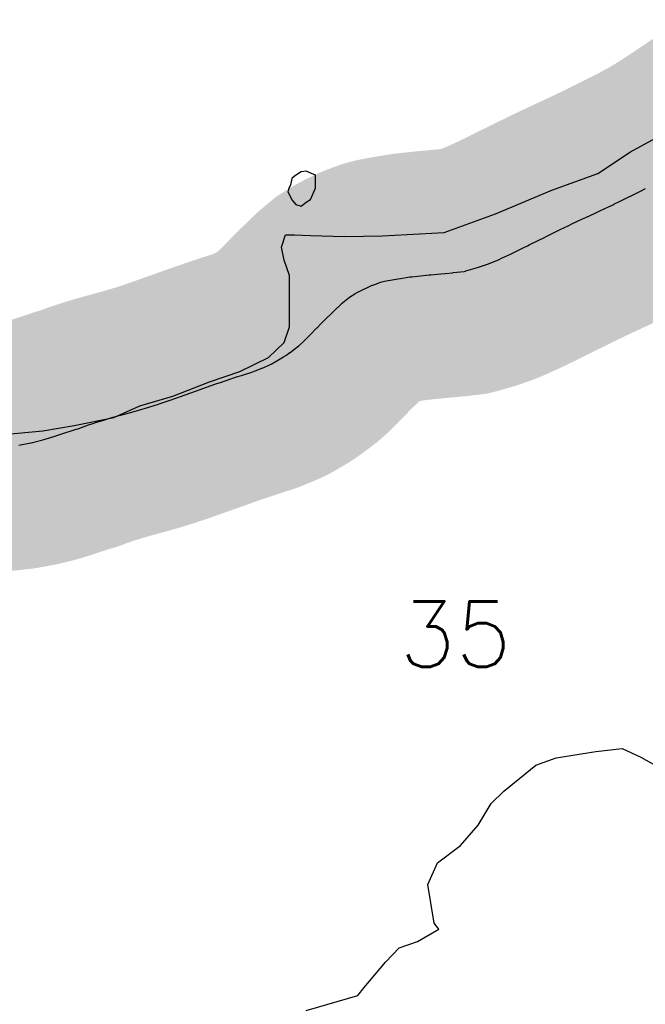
# Model space of a CAD drawing. Header units: feet. Extents: x 18803 to 104580, y -6601 to 116448.
# Tile 86 of 102: x 72545 to 75065, y 85867 to 89833. Entities that reach past the tile are written whole.
import ezdxf

# ---------------------------------------------------------------- set-up
doc = ezdxf.new("R2010")
doc.units = ezdxf.units.FT
doc.header["$LTSCALE"] = 100
doc.header["$MEASUREMENT"] = 0
for name, color, linetype in [('ELPC BOLD TITLE SHEET', 3, 'Continuous'), ('ELPC-XIST', 6, 'Continuous'), ('ET-SEC NUMBS', 253, 'Continuous'), ('SL-VICINITY MAP', 2, 'Continuous')]:
    doc.layers.add(name, color=color, linetype=linetype)
doc.styles.add('L2640', font='simplex.shx', dxfattribs={"height": 264})

msp = doc.modelspace()

# ---------------------------------------------------------------- linework, layer by layer
at = {"layer": 'ELPC BOLD TITLE SHEET', "const_width": 1000}
msp.add_lwpolyline([(75603.13857626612, 89451.49995772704), (75553.21700271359, 89431.8460878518), (75542.51317839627, 89427.46922999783), (75541.65497735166, 89427.1027370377), (75528.21595796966, 89421.11654259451), (75503.78889838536, 89409.9153952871), (75480.17934201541, 89398.7976222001), (75477.29681431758, 89397.33919542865), (75476.5421880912, 89396.94365345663), (75437.50720661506, 89375.76139192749), (75416.51434852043, 89363.9695958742), (75415.99651622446, 89363.67125596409), (75370.36269088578, 89336.7132381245), (75359.65457751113, 89329.96986087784), (75359.00035488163, 89329.5441428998), (75327.21309505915, 89308.17921665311), (75327.1976315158, 89308.16879925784), (75327.18229151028, 89308.1584809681), (75307.5192499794, 89294.9017477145), (75307.4889308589, 89294.88127560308), (75286.87548461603, 89280.94144372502), (75286.66297602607, 89280.7992654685), (75258.68075969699, 89262.27804406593), (75227.70519654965, 89242.40386639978), (75227.60362773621, 89242.33903287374), (75211.05940300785, 89231.83272527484), (75208.531516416, 89230.2781458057), (75208.1578935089, 89230.05273156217), (75163.21897327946, 89203.45851838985), (75162.69559805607, 89203.15983286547), (75162.23888524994, 89202.90530623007), (75117.26434808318, 89178.43641142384), (75117.00247547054, 89178.29584954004), (75114.81477107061, 89177.13746561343), (75069.31455389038, 89153.87610722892), (75069.31392709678, 89153.87578674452), (75069.31287758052, 89153.87525016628), (75066.04260693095, 89152.20307135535), (75043.63785445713, 89140.99241289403), (75043.5290970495, 89140.93830764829), (75016.81578587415, 89127.72568685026), (74990.99107910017, 89114.88769701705), (74967.20018525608, 89103.15789281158), (74938.08595848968, 89088.94408634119), (74937.92920325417, 89088.86819780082), (74917.37206754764, 89078.99979931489), (74882.2778920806, 89062.44799730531), (74882.27063056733, 89062.44456814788), (74882.26233920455, 89062.44065591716), (74866.14385891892, 89054.82585945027), (74826.01700865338, 89036.27006865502), (74825.94101023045, 89036.23507490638), (74812.84909092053, 89030.23266752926), (74812.63858440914, 89030.13499267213), (74772.37438975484, 89011.22934183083), (74757.20405389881, 89003.89409505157), (74757.11996443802, 89003.85324506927), (74722.91262651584, 88987.15793874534), (74722.90505732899, 88987.15423984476), (74722.89760948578, 88987.15060330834), (74700.52566425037, 88976.2132757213), (74700.47346649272, 88976.18768111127), (74673.49939155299, 88962.92197594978), (74673.44363265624, 88962.8946411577), (74648.27619811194, 88950.5960420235), (74648.25374193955, 88950.58506807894), (74644.88017938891, 88948.93642565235), (74644.79561759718, 88948.89489962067), (74597.78378242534, 88925.69670029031), (74597.75605383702, 88925.6829537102), (74597.72863644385, 88925.6694034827), (74590.36098646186, 88922.01109266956), (74590.30186165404, 88921.98163802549), (74572.71266977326, 88913.19000678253), (74572.64823220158, 88913.15791457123), (74537.79417183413, 88895.86184721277), (74521.83167988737, 88888.25466442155), (74521.63124665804, 88888.1602250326), (74486.17151606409, 88871.64277923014), (74476.56817789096, 88867.3574138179), (74476.09656267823, 88867.15281293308), (74434.11990545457, 88849.45827281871), (74433.97331101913, 88849.40283662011), (74433.09745281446, 88849.09008865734), (74389.6396683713, 88834.47706447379), (74388.67014178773, 88834.17254889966), (74341.89535736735, 88820.50431060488), (74340.75535537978, 88820.19564696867), (74335.98523593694, 88819.00510470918), (74291.11215653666, 88813.70986310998), (74290.25876900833, 88813.62308237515), (74258.68342577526, 88810.92612497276), (74258.29764667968, 88810.89025718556), (74241.78417343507, 88809.22986863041), (74241.56865796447, 88809.20910746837), (74200.53933156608, 88805.429432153), (74200.49857603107, 88805.42564643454), (74194.13928099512, 88804.83006221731), (74147.03613763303, 88799.79711887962), (74124.51208203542, 88797.47312352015), (74117.57191178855, 88796.6827960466), (74116.53342834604, 88796.54419818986), (74087.63538231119, 88792.11881102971), (74061.94443863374, 88787.69169357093), (74061.93218817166, 88787.68957463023), (74061.91993909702, 88787.68746120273), (74036.86112911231, 88783.3476779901), (74013.9874892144, 88778.91874046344), (73998.37534917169, 88774.9409478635), (73995.69604626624, 88774.11242665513), (73971.35643709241, 88765.21662970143), (73966.36316793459, 88763.3723162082), (73965.13573603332, 88762.88803864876), (73951.61252825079, 88757.2067969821), (73920.85006681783, 88742.44426798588), (73896.91877384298, 88729.53437285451), (73894.98125180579, 88728.40225228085), (73872.84874826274, 88714.43767225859), (73840.43007343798, 88687.55404941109), (73838.77653970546, 88686.07004859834), (73811.49015631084, 88659.5776316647), (73766.64744982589, 88616.29245169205), (73758.51924881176, 88608.11795555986), (73758.03508064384, 88607.6180210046), (73742.5812749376, 88591.23413838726), (73742.33233019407, 88590.9738026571), (73713.82774903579, 88561.57030396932), (73685.99715313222, 88534.31385353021), (73685.05760705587, 88533.43765716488), (73669.03955383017, 88519.21541269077), (73660.10897061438, 88512.23833444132), (73659.6052830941, 88511.85419293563), (73633.8990683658, 88492.71897589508), (73633.53483463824, 88492.45256866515), (73617.01073716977, 88480.57810828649), (73608.2171766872, 88475.01125259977), (73607.66353246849, 88474.67022762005), (73580.99902993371, 88458.6952335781), (73580.58205620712, 88458.45085767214), (73557.77584548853, 88445.37894487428), (73553.4891234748, 88443.26198609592), (73552.2026911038, 88442.67269105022), (73521.0628931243, 88429.49429768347), (73520.65217582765, 88429.32498278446), (73491.23192882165, 88417.51664821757), (73484.01304745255, 88414.93707331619), (73483.3093189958, 88414.69771290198), (73438.4288617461, 88400.19685250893), (73418.51664282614, 88393.66465494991), (73418.46013752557, 88393.64604312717), (73395.13738042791, 88385.93285433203), (73353.77765737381, 88371.91762274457), (73353.705586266, 88371.89332537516), (73339.27963647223, 88367.05484732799), (73338.91204076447, 88366.92829759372), (73312.30270126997, 88357.53058702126), (73272.18606571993, 88343.18287064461), (73272.17878711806, 88343.18026386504), (73272.17166999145, 88343.17771726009), (73256.79041972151, 88337.66647725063), (73233.7984966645, 88329.63290907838), (73191.9357507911, 88314.74333229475), (73177.76570845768, 88309.63963838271), (73146.99497920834, 88298.69898192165), (73146.6352092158, 88298.57409515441), (73106.24715722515, 88284.89271608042), (73099.62886395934, 88282.7594142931), (73099.34467178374, 88282.66963696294), (73051.76213939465, 88267.94301787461), (73051.69940854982, 88267.92369125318), (73042.73539574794, 88265.17460035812), (73005.96086034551, 88254.7588387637), (73005.71649377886, 88254.69100598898), (72981.30696980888, 88248.05271586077), (72981.30412999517, 88248.05194338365), (72961.62745504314, 88242.69833900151), (72920.39550098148, 88231.20915493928), (72920.34577698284, 88231.19536150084), (72916.35490380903, 88230.09326896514), (72915.93524883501, 88229.97292201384), (72882.93667055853, 88220.15719150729), (72850.14583807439, 88209.80253580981), (72845.47740926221, 88208.29312363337), (72845.18757192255, 88208.19718225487), (72822.11182265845, 88200.3802939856), (72800.32599884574, 88192.30704711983), (72782.30049256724, 88185.56152663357), (72780.80444170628, 88185.07063940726), (72772.68228078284, 88182.76981705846), (72756.2537118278, 88178.18106714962), (72722.21452980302, 88166.76170996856), (72722.05511018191, 88166.70893178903), (72706.88811352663, 88161.75442443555), (72706.8606264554, 88161.74542465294), (72682.10626455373, 88153.62168244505), (72681.73985514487, 88153.50507714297), (72651.07286664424, 88144.04859844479), (72638.19331533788, 88140.44422147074), (72637.71958796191, 88140.31717481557), (72595.81767099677, 88129.56569534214), (72590.23804079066, 88128.38070041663), (72589.61845424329, 88128.25770225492), (72541.0871509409, 88119.29285927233), (72540.30272302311, 88119.16143086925), (72528.95797606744, 88117.45431239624), (72494.5293392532, 88113.48954853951), (72454.08640977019, 88110.020163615), (72453.4871598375, 88109.97545159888), (72452.05341600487, 88109.88445144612), (72427.2892213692, 88108.76993097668), (72416.2289356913, 88108.18743414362), (72408.45312878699, 88107.62828024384), (72390.51894717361, 88106.02747616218), (72369.45183079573, 88103.62360914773), (72367.8363262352, 88103.39063162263), (72360.07243888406, 88102.03512368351), (72324.08793619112, 88094.75452055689), (72284.11800753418, 88085.50594725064), (72283.3217455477, 88085.30794448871), (72283.14415998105, 88085.25714699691), (72242.62963706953, 88073.50670333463), (72197.22980899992, 88060.028322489), (72196.92231588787, 88059.93473312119), (72164.23220350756, 88049.73950157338), (72164.20792798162, 88049.73194502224), (72127.87499124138, 88038.44364652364), (72127.85389308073, 88038.4371023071), (72090.7216220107, 88026.93840428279), (72052.0243055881, 88014.8313549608), (72051.92722203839, 88014.80120614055), (72021.02590998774, 88005.2765590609)], dxfattribs=at)
at = {"layer": 'ELPC-XIST'}
msp.add_lwpolyline([(72541.0871509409, 88119.29285927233), (72589.61845424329, 88128.25770225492), (72590.23804079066, 88128.38070041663), (72595.81767099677, 88129.56569534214), (72637.71958796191, 88140.31717481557), (72638.19331533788, 88140.44422147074), (72651.07286664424, 88144.04859844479), (72681.73985514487, 88153.50507714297), (72682.10626455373, 88153.62168244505), (72706.8606264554, 88161.74542465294), (72706.88811352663, 88161.75442443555), (72722.05511018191, 88166.70893178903), (72722.21452980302, 88166.76170996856), (72756.2537118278, 88178.18106714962), (72772.68228078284, 88182.76981705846), (72780.80444170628, 88185.07063940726), (72782.30049256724, 88185.56152663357), (72800.32599884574, 88192.30704711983), (72822.11182265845, 88200.3802939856), (72845.18757192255, 88208.19718225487), (72845.47740926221, 88208.29312363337), (72850.14583807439, 88209.80253580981), (72882.93667055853, 88220.15719150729), (72915.93524883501, 88229.97292201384), (72916.35490380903, 88230.09326896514), (72920.34577698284, 88231.19536150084), (72920.39550098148, 88231.20915493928), (72961.62745504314, 88242.69833900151), (72981.30412999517, 88248.05194338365), (72981.30696980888, 88248.05271586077), (73005.71649377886, 88254.69100598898), (73005.96086034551, 88254.7588387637), (73042.73539574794, 88265.17460035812), (73051.69940854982, 88267.92369125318), (73051.76213939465, 88267.94301787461), (73099.34467178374, 88282.66963696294), (73099.62886395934, 88282.7594142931), (73106.24715722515, 88284.89271608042), (73146.6352092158, 88298.57409515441), (73146.99497920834, 88298.69898192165), (73177.76570845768, 88309.63963838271), (73191.9357507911, 88314.74333229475), (73233.7984966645, 88329.63290907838), (73256.79041972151, 88337.66647725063), (73272.17166999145, 88343.17771726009), (73272.17878711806, 88343.18026386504), (73272.18606571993, 88343.18287064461), (73312.30270126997, 88357.53058702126), (73338.91204076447, 88366.92829759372), (73339.27963647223, 88367.05484732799), (73353.705586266, 88371.89332537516), (73353.77765737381, 88371.91762274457), (73395.13738042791, 88385.93285433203), (73418.46013752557, 88393.64604312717), (73418.51664282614, 88393.66465494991), (73438.4288617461, 88400.19685250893), (73483.3093189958, 88414.69771290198), (73484.01304745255, 88414.93707331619), (73491.23192882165, 88417.51664821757), (73520.65217582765, 88429.32498278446), (73521.0628931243, 88429.49429768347), (73552.2026911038, 88442.67269105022), (73553.4891234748, 88443.26198609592), (73557.77584548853, 88445.37894487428), (73580.58205620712, 88458.45085767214), (73580.99902993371, 88458.6952335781), (73607.66353246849, 88474.67022762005), (73608.2171766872, 88475.01125259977), (73617.01073716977, 88480.57810828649), (73633.53483463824, 88492.45256866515), (73633.8990683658, 88492.71897589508), (73659.6052830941, 88511.85419293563), (73660.10897061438, 88512.23833444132), (73669.03955383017, 88519.21541269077), (73685.05760705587, 88533.43765716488), (73685.99715313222, 88534.31385353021), (73713.82774903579, 88561.57030396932), (73742.33233019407, 88590.9738026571), (73742.5812749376, 88591.23413838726), (73758.03508064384, 88607.6180210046), (73758.51924881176, 88608.11795555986), (73766.64744982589, 88616.29245169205), (73811.49015631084, 88659.5776316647), (73838.77653970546, 88686.07004859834), (73840.43007343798, 88687.55404941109), (73872.84874826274, 88714.43767225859), (73894.98125180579, 88728.40225228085), (73896.91877384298, 88729.53437285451), (73920.85006681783, 88742.44426798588), (73951.61252825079, 88757.2067969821), (73965.13573603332, 88762.88803864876), (73966.36316793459, 88763.3723162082), (73971.35643709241, 88765.21662970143), (73995.69604626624, 88774.11242665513), (73998.37534917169, 88774.9409478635), (74013.9874892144, 88778.91874046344), (74036.86112911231, 88783.3476779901), (74061.91993909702, 88787.68746120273), (74061.93218817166, 88787.68957463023), (74061.94443863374, 88787.69169357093), (74087.63538231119, 88792.11881102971), (74116.53342834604, 88796.54419818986), (74117.57191178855, 88796.6827960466), (74124.51208203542, 88797.47312352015), (74147.03613763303, 88799.79711887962), (74194.13928099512, 88804.83006221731), (74200.49857603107, 88805.42564643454), (74200.53933156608, 88805.429432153), (74241.56865796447, 88809.20910746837), (74241.78417343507, 88809.22986863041), (74258.29764667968, 88810.89025718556), (74258.68342577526, 88810.92612497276), (74290.25876900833, 88813.62308237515), (74291.11215653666, 88813.70986310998), (74335.98523593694, 88819.00510470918), (74340.75535537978, 88820.19564696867), (74341.89535736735, 88820.50431060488), (74388.67014178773, 88834.17254889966), (74389.6396683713, 88834.47706447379), (74433.09745281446, 88849.09008865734), (74433.97331101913, 88849.40283662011), (74434.11990545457, 88849.45827281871), (74476.09656267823, 88867.15281293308), (74476.56817789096, 88867.3574138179), (74486.17151606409, 88871.64277923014), (74521.63124665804, 88888.1602250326), (74521.83167988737, 88888.25466442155), (74537.79417183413, 88895.86184721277), (74572.64823220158, 88913.15791457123), (74572.71266977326, 88913.19000678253), (74590.30186165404, 88921.98163802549), (74590.36098646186, 88922.01109266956), (74597.72863644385, 88925.6694034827), (74597.75605383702, 88925.6829537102), (74597.78378242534, 88925.69670029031), (74644.79561759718, 88948.89489962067), (74644.88017938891, 88948.93642565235), (74648.25374193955, 88950.58506807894), (74648.27619811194, 88950.5960420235), (74673.44363265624, 88962.8946411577), (74673.49939155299, 88962.92197594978), (74700.47346649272, 88976.18768111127), (74700.52566425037, 88976.2132757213), (74722.89760948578, 88987.15060330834), (74722.90505732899, 88987.15423984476), (74722.91262651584, 88987.15793874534), (74757.11996443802, 89003.85324506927), (74757.20405389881, 89003.89409505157), (74772.37438975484, 89011.22934183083), (74812.63858440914, 89030.13499267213), (74812.84909092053, 89030.23266752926), (74825.94101023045, 89036.23507490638), (74826.01700865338, 89036.27006865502), (74866.14385891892, 89054.82585945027), (74882.26233920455, 89062.44065591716), (74882.27063056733, 89062.44456814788), (74882.2778920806, 89062.44799730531), (74917.37206754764, 89078.99979931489), (74937.92920325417, 89088.86819780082), (74938.08595848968, 89088.94408634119), (74967.20018525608, 89103.15789281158), (74990.99107910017, 89114.88769701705), (75016.81578587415, 89127.72568685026), (75043.5290970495, 89140.93830764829), (75043.63785445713, 89140.99241289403), (75066.04260693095, 89152.20307135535)], dxfattribs=at)
at = {"layer": 'SL-VICINITY MAP'}
for points in [[(72479.35776593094, 88161.75158504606), (72637.87734687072, 88177.1800153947), (72764.71042780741, 88198.7103344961), (72923.38529918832, 88230.54695324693), (73029.33390564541, 88278.02325944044), (73161.2430172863, 88316.0332775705), (73309.30135887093, 88373.96510227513), (73430.92765700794, 88415.10687179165), (73547.39484610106, 88472.57959822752), (73610.3095123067, 88532.55525920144), (73631.74387173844, 88595.20929414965), (73631.7058675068, 88654.27009575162), (73631.59445446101, 88801.9218613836), (73609.98873905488, 88863.95041665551), (73599.5813080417, 88916.29815195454), (73615.30147418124, 88965.74440010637), (73651.97739161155, 88966.27739269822), (73715.79785918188, 88963.92367701), (73853.24746991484, 88959.3587901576), (74006.6105414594, 88961.58753825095), (74255.39136765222, 88975.04650338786), (74461.40729530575, 89050.22652806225), (74688.6900227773, 89145.40273037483), (74873.7077246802, 89213.71522578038), (75005.52502374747, 89300.94170456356), (75180.12302546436, 89395.3522663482)], [(73678.45424774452, 89219.31351470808), (73652.02220429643, 89202.52345952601), (73641.30679205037, 89192.52417887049), (73636.14414806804, 89166.19966215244), (73630.97276985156, 89156.28095013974), (73625.47027499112, 89139.79505352), (73630.92769574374, 89130.03080447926), (73641.529356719, 89107.21656877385), (73657.39774342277, 89087.76005805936), (73678.19300497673, 89081.49989243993), (73699.4746736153, 89098.21509982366), (73715.73411989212, 89108.29494913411), (73736.816359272, 89154.53793526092), (73736.48264297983, 89177.50138982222), (73736.44723839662, 89207.03155225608), (73720.7695467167, 89213.36608893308), (73699.10648803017, 89222.89482961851), (73678.45424774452, 89219.31351470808)], [(73698.69861924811, 85842.48852239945), (73907.62983713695, 85903.04775006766), (73933.17186988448, 85934.43187854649), (74018.20510243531, 86036.35013864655), (74073.17210526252, 86094.91482844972), (74147.07285001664, 86120.33192575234), (74234.06524096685, 86169.52759178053), (74214.81086921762, 86194.58867979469), (74188.55681789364, 86349.51478432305), (74228.47301612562, 86437.02349947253), (74320.31023387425, 86506.27511180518), (74392.4121351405, 86588.45805542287), (74444.45809010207, 86675.48582583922), (74495.06121086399, 86726.12432606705), (74624.73053300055, 86830.32237438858), (74706.8780971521, 86859.46209411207), (74865.84745392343, 86885.555830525), (74971.61327188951, 86897.56065180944), (75047.15254522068, 86862.1686505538), (75102.63587224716, 86831.62147609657)]]:
    msp.add_lwpolyline(points, dxfattribs=at)

# ---------------------------------------------------------------- texts
at = {"layer": 'ET-SEC NUMBS', "style": 'L2640'}
msp.add_text('35', height=264, dxfattribs=at).set_placement((74074.32097738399, 87225.89143863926))

doc.saveas('drawing.dxf')
